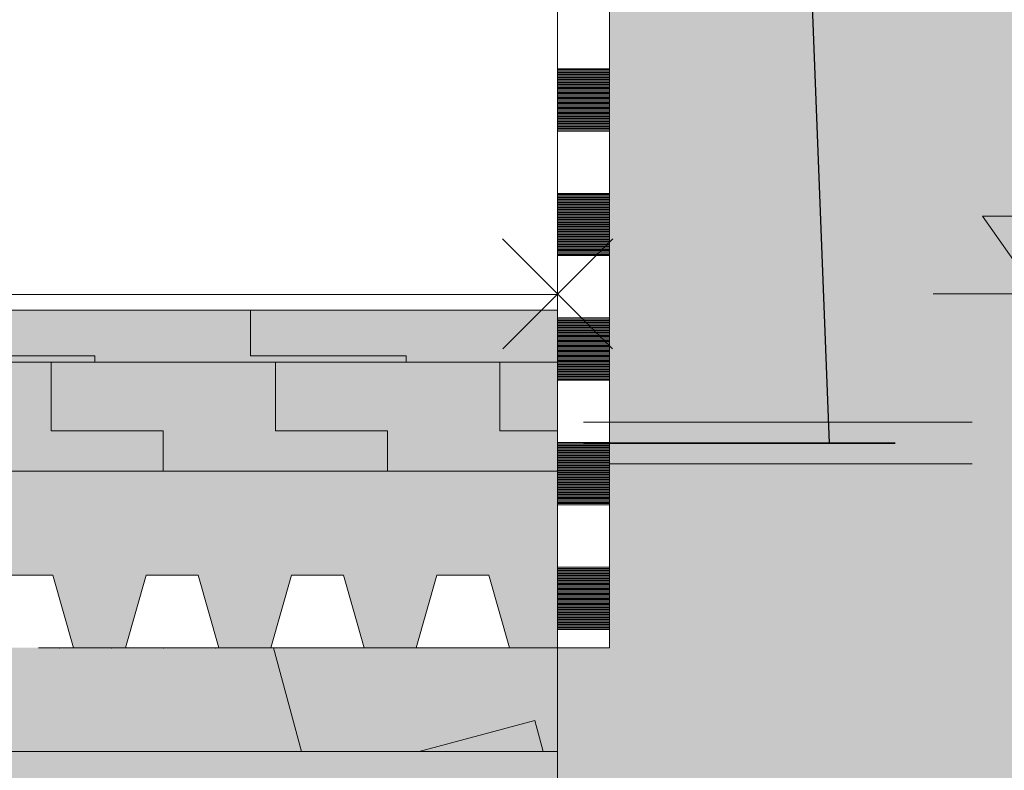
# Model space of a CAD drawing. Header units: millimetres. Extents: x 29003 to 60673, y -60985 to 17010.
# Tile 34 of 128: x 43278 to 44226, y -39099 to -38376. Entities that reach past the tile are written whole.
import ezdxf

# ---------------------------------------------------------------- set-up
doc = ezdxf.new("R2010")
doc.units = ezdxf.units.MM
doc.header["$PDMODE"] = 65
doc.linetypes.add('Carkovana 2x_1', pattern=[390, 300, -90])
doc.linetypes.add('JIS_08_37', pattern=[50, 0, -50])
for name, color, linetype, lineweight in [('XR$1$ŘEZY_1', 7, 'Continuous', 25), ('XR$2$ŘEZY - KOTY_ TEXTY_1', 7, 'Continuous', 25), ('XR$3$ŘEZY - FILING_1', 7, 'Continuous', 25)]:
    doc.layers.add(name, color=color, linetype=linetype, lineweight=lineweight)
doc.styles.add('ARIALNARROW', font='ARIALN.TTF')
doc.dimstyles.new('DIMSTYLE_4', dxfattribs={"dimtxt": 100, "dimasz": 150, "dimexe": 0, "dimexo": 0, "dimgap": 50, "dimtad": 2, "dimdec": 0, "dimrnd": 5, "dimzin": 12, "dimdsep": 46, "dimtxsty": 'ARIALNARROW', "dimblk1": 'ALL_ML_STRICH', "dimblk2": 'ALL_ML_STRICH', "dimsah": 1, "dimcen": 0, "dimclrd": 6, "dimclre": 6, "dimclrt": 6, "dimadec": 0, "dimazin": 0, "dimtfac": 1, "dimtdec": 0, "dimtix": 1, "dimtmove": 2, "dimatfit": 3, "dimfxl": 0, "dimtzin": 0, "dimlwd": 0, "dimlwe": 13, "dimarcsym": 0})
doc.dimstyles.new('DIMSTYLE_5', dxfattribs={"dimtxt": 100, "dimasz": 150, "dimexe": 0, "dimexo": 0, "dimgap": 50, "dimtad": 2, "dimdec": 0, "dimrnd": 5, "dimzin": 12, "dimdsep": 46, "dimtxsty": 'ARIALNARROW', "dimblk1": 'ALL_ML_STRICH', "dimblk2": 'ALL_ML_STRICH', "dimsah": 1, "dimcen": 0, "dimclrd": 6, "dimclre": 6, "dimclrt": 6, "dimadec": 0, "dimazin": 0, "dimtfac": 1, "dimtdec": 0, "dimtix": 1, "dimtmove": 2, "dimatfit": 3, "dimfxl": 0, "dimtvp": 1.2, "dimtzin": 0, "dimlwd": 0, "dimlwe": 13, "dimarcsym": 0})

# ---------------------------------------------------------------- blocks, each defined once
blk = doc.blocks.new('VZOROVÁ ČÁRA_15')
at = {"layer": 'XR$1$ŘEZY_1', "color": 1, "linetype": 'Continuous', "lineweight": 13}
for p, q in [((43845.88, -38363.33), (43845.88, -38423.33)), ((43795.88, -38423.33), (43845.88, -38423.33)), ((43795.88, -38423.33), (43795.88, -38483.33)), ((43795.88, -38423.33), (43795.88, -38483.33)), ((43795.88, -38423.33), (43795.88, -38483.33)), ((43795.88, -38423.33), (43795.88, -38483.33)), ((43795.88, -38423.33), (43795.88, -38483.33)), ((43795.88, -38424.53), (43845.88, -38424.53)), ((43795.88, -38425.73), (43845.88, -38425.73)), ((43845.88, -38423.33), (43845.88, -38483.33)), ((43795.88, -38426.93), (43845.88, -38426.93)), ((43795.88, -38428.13), (43845.88, -38428.13)), ((43795.88, -38429.33), (43845.88, -38429.33)), ((43795.88, -38430.53), (43845.88, -38430.53)), ((43795.88, -38431.73), (43845.88, -38431.73)), ((43795.88, -38432.93), (43845.88, -38432.93)), ((43795.88, -38434.13), (43845.88, -38434.13)), ((43795.88, -38435.33), (43845.88, -38435.33)), ((43795.88, -38436.53), (43845.88, -38436.53)), ((43795.88, -38437.73), (43845.88, -38437.73)), ((43795.88, -38438.93), (43845.88, -38438.93)), ((43795.88, -38440.13), (43845.88, -38440.13)), ((43795.88, -38441.33), (43845.88, -38441.33)), ((43795.88, -38442.53), (43845.88, -38442.53)), ((43795.88, -38443.73), (43845.88, -38443.73)), ((43795.88, -38444.93), (43845.88, -38444.93)), ((43795.88, -38446.13), (43845.88, -38446.13)), ((43795.88, -38447.33), (43845.88, -38447.33)), ((43795.88, -38448.53), (43845.88, -38448.53)), ((43795.88, -38449.73), (43845.88, -38449.73)), ((43795.88, -38450.93), (43845.88, -38450.93)), ((43795.88, -38452.13), (43845.88, -38452.13)), ((43795.88, -38453.33), (43845.88, -38453.33)), ((43795.88, -38454.53), (43845.88, -38454.53)), ((43795.88, -38455.73), (43845.88, -38455.73)), ((43795.88, -38456.93), (43845.88, -38456.93)), ((43795.88, -38458.13), (43845.88, -38458.13)), ((43795.88, -38459.33), (43845.88, -38459.33)), ((43795.88, -38460.53), (43845.88, -38460.53)), ((43795.88, -38461.73), (43845.88, -38461.73)), ((43795.88, -38462.93), (43845.88, -38462.93)), ((43795.88, -38464.13), (43845.88, -38464.13)), ((43795.88, -38465.33), (43845.88, -38465.33)), ((43795.88, -38466.53), (43845.88, -38466.53)), ((43795.88, -38467.73), (43845.88, -38467.73)), ((43795.88, -38468.93), (43845.88, -38468.93)), ((43795.88, -38470.13), (43845.88, -38470.13)), ((43795.88, -38471.33), (43845.88, -38471.33)), ((43795.88, -38472.53), (43845.88, -38472.53)), ((43795.88, -38473.73), (43845.88, -38473.73)), ((43795.88, -38474.93), (43845.88, -38474.93)), ((43795.88, -38476.13), (43845.88, -38476.13)), ((43795.88, -38477.33), (43845.88, -38477.33)), ((43795.88, -38478.53), (43845.88, -38478.53)), ((43795.88, -38479.73), (43845.88, -38479.73)), ((43795.88, -38480.93), (43845.88, -38480.93)), ((43795.88, -38482.13), (43845.88, -38482.13)), ((43795.88, -38483.33), (43845.88, -38483.33)), ((43845.88, -38483.33), (43845.88, -38543.33)), ((43795.88, -38543.33), (43845.88, -38543.33)), ((43795.88, -38543.33), (43795.88, -38603.33)), ((43795.88, -38543.33), (43795.88, -38603.33)), ((43795.88, -38543.33), (43795.88, -38603.33)), ((43795.88, -38543.33), (43795.88, -38603.33)), ((43795.88, -38543.33), (43795.88, -38603.33)), ((43795.88, -38544.53), (43845.88, -38544.53)), ((43795.88, -38545.73), (43845.88, -38545.73)), ((43795.88, -38546.93), (43845.88, -38546.93)), ((43795.88, -38548.13), (43845.88, -38548.13)), ((43795.88, -38549.33), (43845.88, -38549.33)), ((43845.88, -38543.33), (43845.88, -38603.33)), ((43795.88, -38550.53), (43845.88, -38550.53)), ((43795.88, -38551.73), (43845.88, -38551.73)), ((43795.88, -38552.93), (43845.88, -38552.93)), ((43795.88, -38554.13), (43845.88, -38554.13)), ((43795.88, -38555.33), (43845.88, -38555.33)), ((43795.88, -38556.53), (43845.88, -38556.53)), ((43795.88, -38557.73), (43845.88, -38557.73)), ((43795.88, -38558.93), (43845.88, -38558.93)), ((43795.88, -38560.13), (43845.88, -38560.13)), ((43795.88, -38561.33), (43845.88, -38561.33)), ((43795.88, -38562.53), (43845.88, -38562.53)), ((43795.88, -38563.73), (43845.88, -38563.73)), ((43795.88, -38564.93), (43845.88, -38564.93)), ((43795.88, -38566.13), (43845.88, -38566.13)), ((43795.88, -38567.33), (43845.88, -38567.33)), ((43795.88, -38568.53), (43845.88, -38568.53)), ((43795.88, -38569.73), (43845.88, -38569.73)), ((43795.88, -38570.93), (43845.88, -38570.93)), ((43795.88, -38572.13), (43845.88, -38572.13)), ((43795.88, -38573.33), (43845.88, -38573.33)), ((43795.88, -38574.53), (43845.88, -38574.53)), ((43795.88, -38575.73), (43845.88, -38575.73)), ((43795.88, -38576.93), (43845.88, -38576.93)), ((43795.88, -38578.13), (43845.88, -38578.13)), ((43795.88, -38579.33), (43845.88, -38579.33)), ((43795.88, -38580.53), (43845.88, -38580.53)), ((43795.88, -38581.73), (43845.88, -38581.73)), ((43795.88, -38582.93), (43845.88, -38582.93)), ((43795.88, -38584.13), (43845.88, -38584.13)), ((43795.88, -38585.33), (43845.88, -38585.33)), ((43795.88, -38586.53), (43845.88, -38586.53)), ((43795.88, -38587.73), (43845.88, -38587.73)), ((43795.88, -38588.93), (43845.88, -38588.93)), ((43795.88, -38590.13), (43845.88, -38590.13)), ((43795.88, -38591.33), (43845.88, -38591.33)), ((43795.88, -38592.53), (43845.88, -38592.53)), ((43795.88, -38593.73), (43845.88, -38593.73)), ((43795.88, -38594.93), (43845.88, -38594.93)), ((43795.88, -38596.13), (43845.88, -38596.13)), ((43795.88, -38597.33), (43845.88, -38597.33)), ((43795.88, -38598.53), (43845.88, -38598.53)), ((43795.88, -38599.73), (43845.88, -38599.73)), ((43795.88, -38600.93), (43845.88, -38600.93)), ((43795.88, -38602.13), (43845.88, -38602.13)), ((43795.88, -38603.33), (43845.88, -38603.33)), ((43845.88, -38603.33), (43845.88, -38663.33)), ((43795.88, -38663.33), (43845.88, -38663.33)), ((43795.88, -38663.33), (43795.88, -38723.33)), ((43795.88, -38663.33), (43795.88, -38723.33)), ((43795.88, -38663.33), (43795.88, -38723.33)), ((43795.88, -38663.33), (43795.88, -38723.33)), ((43795.88, -38663.33), (43795.88, -38723.33)), ((43845.88, -38663.33), (43845.88, -38723.33)), ((43795.88, -38664.53), (43845.88, -38664.53)), ((43795.88, -38665.73), (43845.88, -38665.73)), ((43795.88, -38666.93), (43845.88, -38666.93)), ((43795.88, -38668.13), (43845.88, -38668.13)), ((43795.88, -38669.33), (43845.88, -38669.33)), ((43795.88, -38670.53), (43845.88, -38670.53)), ((43795.88, -38671.73), (43845.88, -38671.73)), ((43795.88, -38672.93), (43845.88, -38672.93)), ((43795.88, -38674.13), (43845.88, -38674.13)), ((43795.88, -38675.33), (43845.88, -38675.33)), ((43795.88, -38676.53), (43845.88, -38676.53)), ((43795.88, -38677.73), (43845.88, -38677.73)), ((43795.88, -38678.93), (43845.88, -38678.93)), ((43795.88, -38680.13), (43845.88, -38680.13)), ((43795.88, -38681.33), (43845.88, -38681.33)), ((43795.88, -38682.53), (43845.88, -38682.53)), ((43795.88, -38683.73), (43845.88, -38683.73)), ((43795.88, -38684.93), (43845.88, -38684.93)), ((43795.88, -38686.13), (43845.88, -38686.13)), ((43795.88, -38687.33), (43845.88, -38687.33)), ((43795.88, -38688.53), (43845.88, -38688.53)), ((43795.88, -38689.73), (43845.88, -38689.73)), ((43795.88, -38690.93), (43845.88, -38690.93)), ((43795.88, -38692.13), (43845.88, -38692.13)), ((43795.88, -38693.33), (43845.88, -38693.33)), ((43795.88, -38694.53), (43845.88, -38694.53)), ((43795.88, -38695.73), (43845.88, -38695.73)), ((43795.88, -38696.93), (43845.88, -38696.93)), ((43795.88, -38698.13), (43845.88, -38698.13)), ((43795.88, -38699.33), (43845.88, -38699.33)), ((43795.88, -38700.53), (43845.88, -38700.53)), ((43795.88, -38701.73), (43845.88, -38701.73)), ((43795.88, -38702.93), (43845.88, -38702.93)), ((43795.88, -38704.13), (43845.88, -38704.13)), ((43795.88, -38705.33), (43845.88, -38705.33)), ((43795.88, -38706.53), (43845.88, -38706.53)), ((43795.88, -38707.73), (43845.88, -38707.73)), ((43795.88, -38708.93), (43845.88, -38708.93)), ((43795.88, -38710.13), (43845.88, -38710.13)), ((43795.88, -38711.33), (43845.88, -38711.33)), ((43795.88, -38712.53), (43845.88, -38712.53)), ((43795.88, -38713.73), (43845.88, -38713.73)), ((43795.88, -38714.93), (43845.88, -38714.93)), ((43795.88, -38716.13), (43845.88, -38716.13)), ((43795.88, -38717.33), (43845.88, -38717.33)), ((43795.88, -38718.53), (43845.88, -38718.53)), ((43795.88, -38719.73), (43845.88, -38719.73)), ((43795.88, -38720.93), (43845.88, -38720.93)), ((43795.88, -38722.13), (43845.88, -38722.13)), ((43795.88, -38723.33), (43845.88, -38723.33)), ((43845.88, -38723.33), (43845.88, -38783.33)), ((43795.88, -38783.33), (43845.88, -38783.33)), ((43795.88, -38783.33), (43795.88, -38843.33)), ((43795.88, -38783.33), (43795.88, -38843.33)), ((43795.88, -38783.33), (43795.88, -38843.33)), ((43795.88, -38783.33), (43795.88, -38843.33)), ((43795.88, -38783.33), (43795.88, -38843.33)), ((43795.88, -38784.53), (43845.88, -38784.53)), ((43795.88, -38785.73), (43845.88, -38785.73)), ((43795.88, -38786.93), (43845.88, -38786.93)), ((43845.88, -38783.33), (43845.88, -38843.33)), ((43795.88, -38788.13), (43845.88, -38788.13)), ((43795.88, -38789.33), (43845.88, -38789.33)), ((43795.88, -38790.53), (43845.88, -38790.53)), ((43795.88, -38791.73), (43845.88, -38791.73)), ((43795.88, -38792.93), (43845.88, -38792.93)), ((43795.88, -38794.13), (43845.88, -38794.13)), ((43795.88, -38795.33), (43845.88, -38795.33)), ((43795.88, -38796.53), (43845.88, -38796.53)), ((43795.88, -38797.73), (43845.88, -38797.73)), ((43795.88, -38798.93), (43845.88, -38798.93)), ((43795.88, -38800.13), (43845.88, -38800.13)), ((43795.88, -38801.33), (43845.88, -38801.33)), ((43795.88, -38802.53), (43845.88, -38802.53)), ((43795.88, -38803.73), (43845.88, -38803.73)), ((43795.88, -38804.93), (43845.88, -38804.93)), ((43795.88, -38806.13), (43845.88, -38806.13)), ((43795.88, -38807.33), (43845.88, -38807.33)), ((43795.88, -38808.53), (43845.88, -38808.53)), ((43795.88, -38809.73), (43845.88, -38809.73)), ((43795.88, -38810.93), (43845.88, -38810.93)), ((43795.88, -38812.13), (43845.88, -38812.13)), ((43795.88, -38813.33), (43845.88, -38813.33)), ((43795.88, -38814.53), (43845.88, -38814.53)), ((43795.88, -38815.73), (43845.88, -38815.73)), ((43795.88, -38816.93), (43845.88, -38816.93)), ((43795.88, -38818.13), (43845.88, -38818.13)), ((43795.88, -38819.33), (43845.88, -38819.33)), ((43795.88, -38820.53), (43845.88, -38820.53)), ((43795.88, -38821.73), (43845.88, -38821.73)), ((43795.88, -38822.93), (43845.88, -38822.93)), ((43795.88, -38824.13), (43845.88, -38824.13)), ((43795.88, -38825.33), (43845.88, -38825.33)), ((43795.88, -38826.53), (43845.88, -38826.53)), ((43795.88, -38827.73), (43845.88, -38827.73)), ((43795.88, -38828.93), (43845.88, -38828.93)), ((43795.88, -38830.13), (43845.88, -38830.13)), ((43795.88, -38831.33), (43845.88, -38831.33)), ((43795.88, -38832.53), (43845.88, -38832.53)), ((43795.88, -38833.73), (43845.88, -38833.73)), ((43795.88, -38834.93), (43845.88, -38834.93)), ((43795.88, -38836.13), (43845.88, -38836.13)), ((43795.88, -38837.33), (43845.88, -38837.33)), ((43795.88, -38838.53), (43845.88, -38838.53)), ((43795.88, -38839.73), (43845.88, -38839.73)), ((43795.88, -38840.93), (43845.88, -38840.93)), ((43795.88, -38842.13), (43845.88, -38842.13)), ((43795.88, -38843.33), (43845.88, -38843.33)), ((43845.88, -38843.33), (43845.88, -38903.33)), ((43795.88, -38903.33), (43845.88, -38903.33)), ((43795.88, -38903.33), (43795.88, -38963.33)), ((43795.88, -38903.33), (43795.88, -38963.33)), ((43795.88, -38903.33), (43795.88, -38963.33)), ((43795.88, -38903.33), (43795.88, -38963.33)), ((43795.88, -38903.33), (43795.88, -38963.33)), ((43795.88, -38904.53), (43845.88, -38904.53)), ((43795.88, -38905.73), (43845.88, -38905.73)), ((43795.88, -38906.93), (43845.88, -38906.93)), ((43795.88, -38908.13), (43845.88, -38908.13)), ((43795.88, -38909.33), (43845.88, -38909.33)), ((43845.88, -38903.33), (43845.88, -38963.33)), ((43795.88, -38910.53), (43845.88, -38910.53)), ((43795.88, -38911.73), (43845.88, -38911.73)), ((43795.88, -38912.93), (43845.88, -38912.93)), ((43795.88, -38914.13), (43845.88, -38914.13)), ((43795.88, -38915.33), (43845.88, -38915.33)), ((43795.88, -38916.53), (43845.88, -38916.53)), ((43795.88, -38917.73), (43845.88, -38917.73)), ((43795.88, -38918.93), (43845.88, -38918.93)), ((43795.88, -38920.13), (43845.88, -38920.13)), ((43795.88, -38921.33), (43845.88, -38921.33)), ((43795.88, -38922.53), (43845.88, -38922.53)), ((43795.88, -38923.73), (43845.88, -38923.73)), ((43795.88, -38924.93), (43845.88, -38924.93)), ((43795.88, -38926.13), (43845.88, -38926.13)), ((43795.88, -38927.33), (43845.88, -38927.33)), ((43795.88, -38928.53), (43845.88, -38928.53)), ((43795.88, -38929.73), (43845.88, -38929.73)), ((43795.88, -38930.93), (43845.88, -38930.93)), ((43795.88, -38932.13), (43845.88, -38932.13)), ((43795.88, -38933.33), (43845.88, -38933.33)), ((43795.88, -38934.53), (43845.88, -38934.53)), ((43795.88, -38935.73), (43845.88, -38935.73)), ((43795.88, -38936.93), (43845.88, -38936.93)), ((43795.88, -38938.13), (43845.88, -38938.13)), ((43795.88, -38939.33), (43845.88, -38939.33)), ((43795.88, -38940.53), (43845.88, -38940.53)), ((43795.88, -38941.73), (43845.88, -38941.73)), ((43795.88, -38942.93), (43845.88, -38942.93)), ((43795.88, -38944.13), (43845.88, -38944.13)), ((43795.88, -38945.33), (43845.88, -38945.33)), ((43795.88, -38946.53), (43845.88, -38946.53)), ((43795.88, -38947.73), (43845.88, -38947.73)), ((43795.88, -38948.93), (43845.88, -38948.93)), ((43795.88, -38950.13), (43845.88, -38950.13)), ((43795.88, -38951.33), (43845.88, -38951.33)), ((43795.88, -38952.53), (43845.88, -38952.53)), ((43795.88, -38953.73), (43845.88, -38953.73)), ((43795.88, -38954.93), (43845.88, -38954.93)), ((43795.88, -38956.13), (43845.88, -38956.13)), ((43795.88, -38957.33), (43845.88, -38957.33)), ((43795.88, -38958.53), (43845.88, -38958.53)), ((43795.88, -38959.73), (43845.88, -38959.73)), ((43795.88, -38960.93), (43845.88, -38960.93)), ((43795.88, -38962.13), (43845.88, -38962.13)), ((43795.88, -38963.33), (43795.88, -38980.84)), ((43795.88, -38963.33), (43795.88, -38980.84)), ((43795.88, -38963.33), (43845.88, -38963.33)), ((43845.88, -38963.33), (43845.88, -38980.84))]:
    blk.add_line(p, q, dxfattribs=at)
for points in [[(43795.88, -38363.33), (43795.88, -38423.33), (43795.88, -38483.33)], [(43795.88, -38363.33), (43795.88, -38423.33), (43795.88, -38483.33)], [(43795.88, -38483.33), (43795.88, -38543.33), (43795.88, -38603.33)], [(43795.88, -38483.33), (43795.88, -38543.33), (43795.88, -38603.33)], [(43795.88, -38603.33), (43795.88, -38663.33), (43795.88, -38723.33)], [(43795.88, -38603.33), (43795.88, -38663.33), (43795.88, -38723.33)], [(43795.88, -38723.33), (43795.88, -38783.33), (43795.88, -38843.33)], [(43795.88, -38723.33), (43795.88, -38783.33), (43795.88, -38843.33)], [(43795.88, -38843.33), (43795.88, -38903.33), (43795.88, -38963.33)], [(43795.88, -38843.33), (43795.88, -38903.33), (43795.88, -38963.33)]]:
    blk.add_lwpolyline(points, dxfattribs=at)
blk = doc.blocks.new('ALL_ML_STRICH')
at = {"color": 0, "linetype": 'ByBlock', "lineweight": -2}
for p, q in [((0, -0.5), (0, 0.5)), ((-0.3, -0.3), (0.3, 0.3)), ((-1, 0), (0.5, 0))]:
    blk.add_line(p, q, dxfattribs=at)
blk = doc.blocks.new('*D123')
at = {"layer": 'DEFPOINTS', "color": 6, "linetype": 'Continuous', "lineweight": 13}
for p in [(43875.88, -37420.17), (42512.33, -38640.17), (43795.88, -38640.17)]:
    blk.add_point(p, dxfattribs=at)
at = {"layer": 'XR$2$ŘEZY - KOTY_ TEXTY_1', "color": 6, "linetype": 'Continuous', "lineweight": -2}
for p, q in [((43469.48, -37420.17), (42512.33, -37420.17)), ((42512.33, -38640.17), (42512.33, -37420.17)), ((42512.33, -38640.17), (42512.33, -38640.17))]:
    blk.add_line(p, q, dxfattribs=at)
at = {"layer": 'XR$2$ŘEZY - KOTY_ TEXTY_1', "color": 6, "linetype": 'Continuous', "lineweight": 13, "xscale": 150, "yscale": 150, "zscale": 150}
for p, rotation in [((42512.33, -37420.17), 90), ((42512.33, -38640.17), 270)]:
    blk.add_blockref('ALL_ML_STRICH', p, dxfattribs=dict(at, rotation=rotation))
at = {"layer": 'XR$2$ŘEZY - KOTY_ TEXTY_1', "color": 6, "linetype": 'Continuous', "lineweight": 13, "insert": (42412.33, -38031.23), "char_height": 100, "width": 324.5714, "attachment_point": 5, "rotation": 90, "style": 'ARIALNARROW'}
blk.add_mtext('\\W0.81;\\A1;{1220}', dxfattribs=at)
blk = doc.blocks.new('COMPLEX_ELEVATIONDIM_0')
at = {"layer": 'XR$2$ŘEZY - KOTY_ TEXTY_1', "color": 6, "linetype": 'Continuous', "lineweight": 13}
for p, q in [((44310.03, -38565.17), (44205.03, -38565.17)), ((44205.03, -38565.17), (44257.53, -38640.17)), ((43742.85, -38587.13), (43848.81, -38693.09)), ((43742.96, -38693.09), (43848.92, -38587.13))]:
    blk.add_line(p, q, dxfattribs=at)
blk.add_lwpolyline([(44257.53, -38640.17), (44185.03, -38640.17), (44185.03, -38640.17), (44157.53, -38640.17)], dxfattribs=at)
blk = doc.blocks.new('*D255')
at = {"layer": 'DEFPOINTS', "color": 6, "linetype": 'Continuous', "lineweight": 13}
for p in [(43795.88, -38980.84), (42962.33, -39080.84), (43795.88, -39080.84)]:
    blk.add_point(p, dxfattribs=at)
at = {"layer": 'XR$2$ŘEZY - KOTY_ TEXTY_1', "color": 6, "linetype": 'Continuous', "lineweight": -2}
for p, q in [((42962.33, -38980.84), (42962.33, -38980.84)), ((42962.33, -39080.84), (42962.33, -38980.84)), ((42962.33, -39080.84), (42962.33, -39080.84))]:
    blk.add_line(p, q, dxfattribs=at)
at = {"layer": 'XR$2$ŘEZY - KOTY_ TEXTY_1', "color": 6, "linetype": 'Continuous', "lineweight": 13, "xscale": 150, "yscale": 150, "zscale": 150}
for p, rotation in [((42962.33, -38980.84), 90), ((42962.33, -39080.84), 270)]:
    blk.add_blockref('ALL_ML_STRICH', p, dxfattribs=dict(at, rotation=rotation))
at = {"layer": 'XR$2$ŘEZY - KOTY_ TEXTY_1', "color": 6, "linetype": 'Continuous', "lineweight": 13, "insert": (42862.33, -39205.98), "char_height": 100, "width": 243.4286, "attachment_point": 5, "rotation": 90, "style": 'ARIALNARROW'}
blk.add_mtext('\\W0.81;\\A1;{100}', dxfattribs=at)
blk = doc.blocks.new('*D256')
at = {"layer": 'DEFPOINTS', "color": 6, "linetype": 'Continuous', "lineweight": 13}
for p in [(43295.39, -38810.84), (42962.33, -38980.84), (43795.88, -38980.84)]:
    blk.add_point(p, dxfattribs=at)
at = {"layer": 'XR$2$ŘEZY - KOTY_ TEXTY_1', "color": 6, "linetype": 'Continuous', "lineweight": -2}
for p, q in [((42962.33, -38810.84), (42962.33, -38810.84)), ((42962.33, -38980.84), (42962.33, -38810.84)), ((42962.33, -38980.84), (42962.33, -38980.84))]:
    blk.add_line(p, q, dxfattribs=at)
at = {"layer": 'XR$2$ŘEZY - KOTY_ TEXTY_1', "color": 6, "linetype": 'Continuous', "lineweight": 13, "xscale": 150, "yscale": 150, "zscale": 150}
for p, rotation in [((42962.33, -38810.84), 90), ((42962.33, -38980.84), 270)]:
    blk.add_blockref('ALL_ML_STRICH', p, dxfattribs=dict(at, rotation=rotation))
at = {"layer": 'XR$2$ŘEZY - KOTY_ TEXTY_1', "color": 6, "linetype": 'Continuous', "lineweight": 13, "insert": (42787.33, -38893.31), "char_height": 100, "width": 243.4286, "attachment_point": 5, "rotation": 90, "style": 'ARIALNARROW'}
blk.add_mtext('\\W0.81;\\A1;{170}', dxfattribs=at)
blk = doc.blocks.new('*D257')
at = {"layer": 'DEFPOINTS', "color": 6, "linetype": 'Continuous', "lineweight": 13}
for p in [(43795.35, -38640.84), (42962.33, -38810.84), (43295.39, -38810.84)]:
    blk.add_point(p, dxfattribs=at)
at = {"layer": 'XR$2$ŘEZY - KOTY_ TEXTY_1', "color": 6, "linetype": 'Continuous', "lineweight": -2}
for p, q in [((42962.33, -38640.84), (42962.33, -38640.84)), ((42962.33, -38810.84), (42962.33, -38640.84)), ((42962.33, -38810.84), (42962.33, -38810.84))]:
    blk.add_line(p, q, dxfattribs=at)
at = {"layer": 'XR$2$ŘEZY - KOTY_ TEXTY_1', "color": 6, "linetype": 'Continuous', "lineweight": 13, "xscale": 150, "yscale": 150, "zscale": 150}
for p, rotation in [((42962.33, -38640.84), 90), ((42962.33, -38810.84), 270)]:
    blk.add_blockref('ALL_ML_STRICH', p, dxfattribs=dict(at, rotation=rotation))
at = {"layer": 'XR$2$ŘEZY - KOTY_ TEXTY_1', "color": 6, "linetype": 'Continuous', "lineweight": 13, "insert": (42862.33, -38510.64), "char_height": 100, "width": 243.4286, "attachment_point": 5, "rotation": 90, "style": 'ARIALNARROW'}
blk.add_mtext('\\W0.81;\\A1;{170}', dxfattribs=at)
blk = doc.blocks.new('*D258')
at = {"layer": 'DEFPOINTS', "color": 6, "linetype": 'Continuous', "lineweight": 13}
for p in [(43795.88, -37523.33), (42962.33, -38640.84), (43795.35, -38640.84)]:
    blk.add_point(p, dxfattribs=at)
at = {"layer": 'XR$2$ŘEZY - KOTY_ TEXTY_1', "color": 6, "linetype": 'Continuous', "lineweight": -2}
for p, q in [((42962.33, -37523.33), (42962.33, -37523.33)), ((42962.33, -38640.84), (42962.33, -37523.33)), ((42962.33, -38640.84), (42962.33, -38640.84))]:
    blk.add_line(p, q, dxfattribs=at)
at = {"layer": 'XR$2$ŘEZY - KOTY_ TEXTY_1', "color": 6, "linetype": 'Continuous', "lineweight": 13, "xscale": 150, "yscale": 150, "zscale": 150}
for p, rotation in [((42962.33, -37523.33), 90), ((42962.33, -38640.84), 270)]:
    blk.add_blockref('ALL_ML_STRICH', p, dxfattribs=dict(at, rotation=rotation))
at = {"layer": 'XR$2$ŘEZY - KOTY_ TEXTY_1', "color": 6, "linetype": 'Continuous', "lineweight": 13, "insert": (42862.33, -38083.15), "char_height": 100, "width": 324.5714, "attachment_point": 5, "rotation": 90, "style": 'ARIALNARROW'}
blk.add_mtext('\\W0.81;\\A1;{1120}', dxfattribs=at)

msp = doc.modelspace()

# ---------------------------------------------------------------- hatches: boundary and pattern name
at = {"layer": 'XR$3$ŘEZY - FILING_1', "linetype": 'Continuous', "lineweight": 13}
for color, points in [(254, [(32895.88, -35575.17), (32895.88, -36240.17), (33345.88, -36240.17), (33345.88, -35910.17), (39305.88, -35910.17), (39305.88, -36270.17), (39805.88, -36270.17), (39805.88, -36620.17), (39905.88, -36620.17), (39905.88, -35910.17), (41055.88, -35910.17), (41055.88, -36620.17), (41155.88, -36620.17), (41155.88, -35910.17), (41267.73, -35910.17), (43795.88, -37523.33), (43845.88, -37523.33), (43845.88, -38980.84), (43795.88, -38980.84), (43795.88, -39599.49), (45405.88, -39599.49), (45405.88, -33085.17), (46555.88, -33085.17), (46555.88, -32774.96), (46420.88, -32774.96), (46420.88, -32880.17), (43685.88, -32880.17), (43685.88, -32590.17), (39755.88, -32521.57), (39755.88, -31860.17), (39305.88, -31860.17), (39305.88, -32960.17), (39905.88, -32960.17), (39905.88, -32810.17), (41075.88, -32810.17), (41075.88, -33540.17), (41175.88, -33540.17), (41175.88, -32810.17), (42885.88, -32810.17), (42885.88, -33190.17), (44955.88, -33190.17), (44955.88, -37420.17), (43875.88, -37420.17), (43875.88, -37251.07), (43610.88, -37251.07), (43610.88, -37081.98), (43345.88, -37081.98), (43345.88, -36912.89), (43080.88, -36912.89), (43080.88, -36743.8), (42815.88, -36743.8), (42815.88, -36574.71), (42550.88, -36574.71), (42550.88, -36405.62), (42285.88, -36405.62), (42285.88, -36236.53), (42020.88, -36236.53), (42020.88, -36067.44), (41755.88, -36067.44), (41755.88, -35898.35), (41490.88, -35898.35), (41490.88, -35729.26), (41225.88, -35729.26), (41225.88, -35560.17), (35775.88, -35560.17), (35775.88, -35575.17)]), (251, [(40859.63, -38980.84), (40879.63, -38910.84), (40929.63, -38910.84), (40949.63, -38980.84), (40999.63, -38980.84), (41019.63, -38910.84), (41069.63, -38910.84), (41089.63, -38980.84), (41139.63, -38980.84), (41159.63, -38910.84), (41209.63, -38910.84), (41229.63, -38980.84), (41279.63, -38980.84), (41299.63, -38910.84), (41349.63, -38910.84), (41369.63, -38980.84), (41419.63, -38980.84), (41439.63, -38910.84), (41489.63, -38910.84), (41509.63, -38980.84), (41559.63, -38980.84), (41579.63, -38910.84), (41629.63, -38910.84), (41649.63, -38980.84), (41699.63, -38980.84), (41719.63, -38910.84), (41769.63, -38910.84), (41789.63, -38980.84), (41839.63, -38980.84), (41859.63, -38910.84), (41909.63, -38910.84), (41929.63, -38980.84), (41979.63, -38980.84), (41999.63, -38910.84), (42049.63, -38910.84), (42069.63, -38980.84), (42119.63, -38980.84), (42139.63, -38910.84), (42189.63, -38910.84), (42209.63, -38980.84), (42259.63, -38980.84), (42279.63, -38910.84), (42329.63, -38910.84), (42349.63, -38980.84), (42399.63, -38980.84), (42419.63, -38910.84), (42469.63, -38910.84), (42489.63, -38980.84), (42539.63, -38980.84), (42559.63, -38910.84), (42609.63, -38910.84), (42629.63, -38980.84), (42679.63, -38980.84), (42699.63, -38910.84), (42749.63, -38910.84), (42769.63, -38980.84), (42819.63, -38980.84), (42839.63, -38910.84), (42889.63, -38910.84), (42909.63, -38980.84), (42959.63, -38980.84), (42979.63, -38910.84), (43029.63, -38910.84), (43049.63, -38980.84), (43099.63, -38980.84), (43119.63, -38910.84), (43169.63, -38910.84), (43189.63, -38980.84), (43239.63, -38980.84), (43259.63, -38910.84), (43309.63, -38910.84), (43329.63, -38980.84), (43379.63, -38980.84), (43399.63, -38910.84), (43449.63, -38910.84), (43469.63, -38980.84), (43519.63, -38980.84), (43539.63, -38910.84), (43589.63, -38910.84), (43609.63, -38980.84), (43659.63, -38980.84), (43679.63, -38910.84), (43729.63, -38910.84), (43749.63, -38980.84), (43795.88, -38980.84), (43795.88, -38810.84), (33345.88, -38810.84), (33345.88, -38910.84), (33369.63, -38910.84), (33389.63, -38980.84), (33439.63, -38980.84), (33459.63, -38910.84), (33509.63, -38910.84), (33529.63, -38980.84), (33579.63, -38980.84), (33599.63, -38910.84), (33649.63, -38910.84), (33669.63, -38980.84), (33719.63, -38980.84), (33739.63, -38910.84), (33789.63, -38910.84), (33809.63, -38980.84), (33859.63, -38980.84), (33879.63, -38910.84), (33929.63, -38910.84), (33949.63, -38980.84), (33999.63, -38980.84), (34019.63, -38910.84), (34069.63, -38910.84), (34089.63, -38980.84), (34139.63, -38980.84), (34159.63, -38910.84), (34209.63, -38910.84), (34229.63, -38980.84), (34279.63, -38980.84), (34299.63, -38910.84), (34349.63, -38910.84), (34369.63, -38980.84), (34419.63, -38980.84), (34439.63, -38910.84), (34489.63, -38910.84), (34509.63, -38980.84), (34559.63, -38980.84), (34579.63, -38910.84), (34629.63, -38910.84), (34649.63, -38980.84), (34699.63, -38980.84), (34719.63, -38910.84), (34769.63, -38910.84), (34789.63, -38980.84), (34839.63, -38980.84), (34859.63, -38910.84), (34909.63, -38910.84), (34929.63, -38980.84), (34979.63, -38980.84), (34999.63, -38910.84), (35049.63, -38910.84), (35069.63, -38980.84), (35119.63, -38980.84), (35139.63, -38910.84), (35189.63, -38910.84), (35209.63, -38980.84), (35259.63, -38980.84), (35279.63, -38910.84), (35329.63, -38910.84), (35349.63, -38980.84), (35399.63, -38980.84), (35419.63, -38910.84), (35469.63, -38910.84), (35489.63, -38980.84), (35539.63, -38980.84), (35559.63, -38910.84), (35609.63, -38910.84), (35629.63, -38980.84), (35679.63, -38980.84), (35699.63, -38910.84), (35749.63, -38910.84), (35769.63, -38980.84), (35819.63, -38980.84), (35839.63, -38910.84), (35889.63, -38910.84), (35909.63, -38980.84), (35959.63, -38980.84), (35979.63, -38910.84), (36029.63, -38910.84), (36049.63, -38980.84), (36099.63, -38980.84), (36119.63, -38910.84), (36169.63, -38910.84), (36189.63, -38980.84), (36239.63, -38980.84), (36259.63, -38910.84), (36309.63, -38910.84), (36329.63, -38980.84), (36379.63, -38980.84), (36399.63, -38910.84), (36449.63, -38910.84), (36469.63, -38980.84), (36519.63, -38980.84), (36539.63, -38910.84), (36589.63, -38910.84), (36609.63, -38980.84), (36659.63, -38980.84), (36679.63, -38910.84), (36729.63, -38910.84), (36749.63, -38980.84), (36799.63, -38980.84), (36819.63, -38910.84), (36869.63, -38910.84), (36889.63, -38980.84), (36939.63, -38980.84), (36959.63, -38910.84), (37009.63, -38910.84), (37029.63, -38980.84), (37079.63, -38980.84), (37099.63, -38910.84), (37149.63, -38910.84), (37169.63, -38980.84), (37219.63, -38980.84), (37239.63, -38910.84), (37289.63, -38910.84), (37309.63, -38980.84), (37359.63, -38980.84), (37379.63, -38910.84), (37429.63, -38910.84), (37449.63, -38980.84), (37499.63, -38980.84), (37519.63, -38910.84), (37569.63, -38910.84), (37589.63, -38980.84), (37639.63, -38980.84), (37659.63, -38910.84), (37709.63, -38910.84), (37729.63, -38980.84), (37779.63, -38980.84), (37799.63, -38910.84), (37849.63, -38910.84), (37869.63, -38980.84), (37919.63, -38980.84), (37939.63, -38910.84), (37989.63, -38910.84), (38009.63, -38980.84), (38059.63, -38980.84), (38079.63, -38910.84), (38129.63, -38910.84), (38149.63, -38980.84), (38199.63, -38980.84), (38219.63, -38910.84), (38269.63, -38910.84), (38289.63, -38980.84), (38339.63, -38980.84), (38359.63, -38910.84), (38409.63, -38910.84), (38429.63, -38980.84), (38479.63, -38980.84), (38499.63, -38910.84), (38549.63, -38910.84), (38569.63, -38980.84), (38619.63, -38980.84), (38639.63, -38910.84), (38689.63, -38910.84), (38709.63, -38980.84), (38759.63, -38980.84), (38779.63, -38910.84), (38829.63, -38910.84), (38849.63, -38980.84), (38899.63, -38980.84), (38919.63, -38910.84), (38969.63, -38910.84), (38989.63, -38980.84), (39039.63, -38980.84), (39059.63, -38910.84), (39109.63, -38910.84), (39129.63, -38980.84), (39179.63, -38980.84), (39199.63, -38910.84), (39249.63, -38910.84), (39269.63, -38980.84), (39319.63, -38980.84), (39339.63, -38910.84), (39389.63, -38910.84), (39409.63, -38980.84), (39459.63, -38980.84), (39479.63, -38910.84), (39529.63, -38910.84), (39549.63, -38980.84), (39599.63, -38980.84), (39619.63, -38910.84), (39669.63, -38910.84), (39689.63, -38980.84), (39739.63, -38980.84), (39759.63, -38910.84), (39809.63, -38910.84), (39829.63, -38980.84), (39879.63, -38980.84), (39899.63, -38910.84), (39949.63, -38910.84), (39969.63, -38980.84), (40019.63, -38980.84), (40039.63, -38910.84), (40089.63, -38910.84), (40109.63, -38980.84), (40159.63, -38980.84), (40179.63, -38910.84), (40229.63, -38910.84), (40249.63, -38980.84), (40299.63, -38980.84), (40319.63, -38910.84), (40369.63, -38910.84), (40389.63, -38980.84), (40439.63, -38980.84), (40459.63, -38910.84), (40509.63, -38910.84), (40529.63, -38980.84), (40579.63, -38980.84), (40599.63, -38910.84), (40649.63, -38910.84), (40669.63, -38980.84), (40719.63, -38980.84), (40739.63, -38910.84), (40789.63, -38910.84), (40809.63, -38980.84), (40815.88, -38980.84)])]:
    msp.add_hatch(color=color, dxfattribs=at).paths.add_polyline_path(points)
for color, points in [(9, [(49080.46, -36330.17), (46405.83, -36330.17), (46405.83, -38060.17), (45405.88, -38060.14), (45405.88, -39599.49), (43795.88, -39599.49), (43795.88, -39080.84), (40005.88, -39080.84), (40005.88, -39600.17), (39205.88, -39600.17), (39205.88, -39080.84), (33495.88, -39080.84), (33495.88, -39490.17), (32895.88, -39490.17), (32895.88, -39059.37), (32095.82, -39059.37), (32095.82, -38345.17), (30770.88, -38345.17), (30570.88, -36990.17), (29270.21, -36990.17), (29270.21, -39856.7), (49080.46, -39856.7)]), (11, [(33345.88, -38705.84), (43795.35, -38705.84), (43795.35, -38655.84), (33345.88, -38655.84)]), (11, [(43795.88, -38810.84), (43795.88, -38705.84), (33345.88, -38705.84), (33345.88, -38810.84)]), (11, [(40815.89, -39080.84), (43795.88, -39080.84), (43795.88, -38980.84), (33295.88, -38980.84), (33295.88, -39080.84), (39205.88, -39080.84), (39205.88, -39030.84), (40005.88, -39030.84), (40005.88, -39080.84), (40815.88, -39080.84)])]:
    msp.add_hatch(color=color, dxfattribs=at).paths.add_polyline_path(points, flags=0)
h = msp.add_hatch(dxfattribs=at)
h.set_pattern_fill('VZOR', scale=150, style=0, pattern_type=2)
h.set_pattern_definition([(0, (300, 300), (150, 150), [150, -150]), (90, (300, 300), (-150, 150), [150, -150])])
h.paths.add_polyline_path([(33345.88, -38705.84), (43795.35, -38705.84), (43795.35, -38655.84), (33345.88, -38655.84)], flags=0)
h = msp.add_hatch(dxfattribs=at)
h.set_pattern_fill('VZOR', scale=108, style=0, pattern_type=2)
h.set_pattern_definition([(0, (216, 216), (108, 108), [108, -108]), (90, (216, 216), (-108, 108), [108, -108])])
h.paths.add_polyline_path([(43795.88, -38810.84), (43795.88, -38705.84), (33345.88, -38705.84), (33345.88, -38810.84)], flags=0)
h = msp.add_hatch(dxfattribs=at)
h.set_pattern_fill('VZOR', scale=225, angle=15, style=0, pattern_type=2)
h.set_pattern_definition([(15, (318.2, 551.14), (159.099, 275.5676), [225, -225]), (105, (318.2, 551.14), (-275.5676, 159.099), [225, -225])])
h.paths.add_polyline_path([(40815.89, -39080.84), (43795.88, -39080.84), (43795.88, -38980.84), (33295.88, -38980.84), (33295.88, -39080.84), (39205.88, -39080.84), (39205.88, -39030.84), (40005.88, -39030.84), (40005.88, -39080.84), (40815.88, -39080.84)], flags=0)

# ---------------------------------------------------------------- linework, layer by layer
at = {"layer": 'XR$1$ŘEZY_1', "color": 7, "linetype": 'Continuous', "lineweight": 13}
for p, q in [((43795.88, -38640.17), (43795.88, -37523.33)), ((33345.88, -38640.84), (43795.35, -38640.84)), ((43795.35, -38640.84), (43795.88, -38640.84)), ((33345.88, -38655.84), (43795.35, -38655.84)), ((33345.88, -38810.84), (43795.88, -38810.84)), ((43259.63, -38910.84), (43309.63, -38910.84)), ((43309.63, -38910.84), (43329.63, -38980.84)), ((43379.63, -38980.84), (43399.63, -38910.84)), ((43399.63, -38910.84), (43449.63, -38910.84)), ((43449.63, -38910.84), (43469.63, -38980.84)), ((43519.63, -38980.84), (43539.63, -38910.84)), ((43539.63, -38910.84), (43589.63, -38910.84)), ((43589.63, -38910.84), (43609.63, -38980.84)), ((43659.63, -38980.84), (43679.63, -38910.84)), ((43679.63, -38910.84), (43729.63, -38910.84)), ((43729.63, -38910.84), (43749.63, -38980.84)), ((43295.88, -38980.84), (43795.88, -38980.84)), ((43795.88, -38980.84), (43295.88, -38980.84)), ((43329.63, -38980.84), (43379.63, -38980.84)), ((43469.63, -38980.84), (43519.63, -38980.84)), ((43609.63, -38980.84), (43659.63, -38980.84)), ((43749.63, -38980.84), (43799.63, -38980.84)), ((40005.88, -39080.84), (43795.88, -39080.84))]:
    msp.add_line(p, q, dxfattribs=at)
at = {"layer": 'XR$1$ŘEZY_1', "color": 1, "linetype": 'Continuous', "lineweight": 13}
for p, q in [((43845.88, -38980.84), (43845.88, -37523.33)), ((43820.88, -38763.76), (44195.25, -38763.76)), ((43820.88, -38803.76), (44195.25, -38803.76)), ((43795.88, -38980.84), (43845.88, -38980.84))]:
    msp.add_line(p, q, dxfattribs=at)
at = {"layer": 'XR$1$ŘEZY_1', "color": 251, "linetype": 'Continuous', "lineweight": 13}
for p, q in [((33345.88, -38655.84), (43795.35, -38655.84)), ((33345.88, -38705.84), (43795.35, -38705.84))]:
    msp.add_line(p, q, dxfattribs=at)
at = {"layer": 'XR$1$ŘEZY_1', "color": 1, "linetype": 'Carkovana 2x_1', "lineweight": 35}
msp.add_line((43820.88, -38783.76), (44195.25, -38783.76), dxfattribs=at)
at = {"layer": 'XR$1$ŘEZY_1', "color": 7, "linetype": 'Carkovana 2x_1', "lineweight": 13}
msp.add_line((43795.88, -38900.17), (43795.88, -39599.49), dxfattribs=at)
at = {"layer": 'XR$1$ŘEZY_1', "color": 7, "linetype": 'JIS_08_37', "lineweight": 25}
msp.add_line((33295.88, -38980.84), (43795.88, -38980.84), dxfattribs=at)
at = {"layer": 'XR$1$ŘEZY_1', "color": 7, "linetype": 'Continuous', "lineweight": 13}
for points in [[(43795.35, -38655.84), (43795.35, -38655.84)], [(43379.63, -38980.84), (43379.63, -38980.84)], [(43379.63, -38980.84), (43379.63, -38980.84)], [(43519.63, -38980.84), (43519.63, -38980.84)], [(43519.63, -38980.84), (43519.63, -38980.84)], [(43659.63, -38980.84), (43659.63, -38980.84)], [(43659.63, -38980.84), (43659.63, -38980.84)]]:
    msp.add_lwpolyline(points, close=True, dxfattribs=at)
at = {"layer": 'XR$1$ŘEZY_1', "color": 251, "linetype": 'Continuous', "lineweight": 13}
for points in [[(43795.35, -38655.84), (43795.35, -38655.84)], [(43795.35, -38705.84), (43795.35, -38705.84)]]:
    msp.add_lwpolyline(points, close=True, dxfattribs=at)
at = {"layer": 'XR$2$ŘEZY - KOTY_ TEXTY_1', "color": 7, "linetype": 'Continuous', "lineweight": 25}
msp.add_line((44023.06, -37894.72), (44057.26, -38783.76), dxfattribs=at)

# ---------------------------------------------------------------- block references
at = {"layer": 'XR$1$ŘEZY_1', "color": 1, "linetype": 'Continuous', "lineweight": 13}
msp.add_blockref('VZOROVÁ ČÁRA_15', (0, 0), dxfattribs=at)
at = {"layer": 'XR$2$ŘEZY - KOTY_ TEXTY_1', "color": 6, "linetype": 'Continuous', "lineweight": 13}
msp.add_blockref('COMPLEX_ELEVATIONDIM_0', (0, 0), dxfattribs=at)

# ---------------------------------------------------------------- dimensions: what is measured, and where the dimension line sits
for base, p1, p2, dimstyle, picture, middle in [((42512.33, -37420.17), (42512.33, -38640.17), (43469.48, -37420.17), 'DIMSTYLE_4', '*D123', (42412.33, -38031.23)), ((42962.33, -37523.33), (42962.33, -38640.84), (42962.33, -37523.33), 'DIMSTYLE_4', '*D258', (42862.33, -38083.15)), ((42962.33, -38640.84), (42962.33, -38810.84), (42962.33, -38640.84), 'DIMSTYLE_5', '*D257', (42862.33, -38510.64)), ((42962.33, -38810.84), (42962.33, -38980.84), (42962.33, -38810.84), 'DIMSTYLE_5', '*D256', (42787.33, -38893.31)), ((42962.33, -38980.84), (42962.33, -39080.84), (42962.33, -38980.84), 'DIMSTYLE_5', '*D255', (42862.33, -39205.98))]:
    dim = msp.add_linear_dim(base=base, p1=p1, p2=p2, angle=90, dimstyle=dimstyle, override={"dimpost": '<>', "dimclrd": 6, "dimclre": 6, "dimclrt": 6, "dimlwd": 0, "dimlwe": 13}, dxfattribs=at)
    dim.commit()
    dim.dimension.update_dxf_attribs({"geometry": picture, "text_midpoint": middle, "dimtype": 160})

doc.saveas('drawing.dxf')
